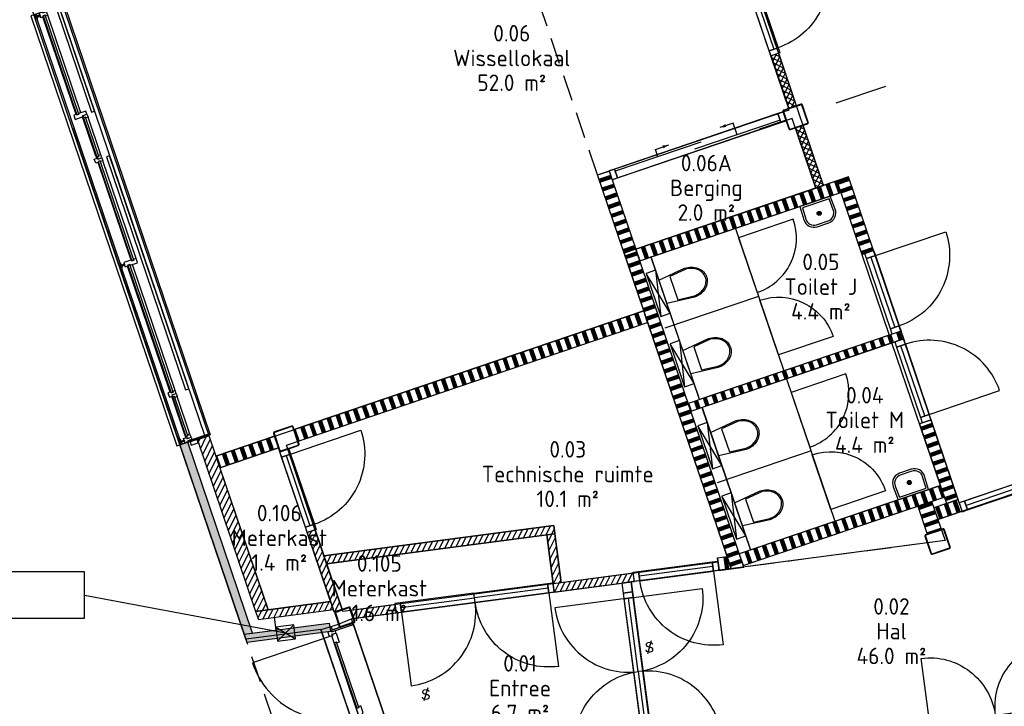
# Model space of a CAD drawing. Header units: millimetres. Extents: x -44892 to 336761, y 18766 to 182901.
# Tile 4 of 35: x 35732 to 47668, y 54510 to 62834. Entities that reach past the tile are written whole.
import ezdxf
from ezdxf.enums import TextEntityAlignment as Align

# ---------------------------------------------------------------- set-up
doc = ezdxf.new("R2010")
doc.units = ezdxf.units.MM
doc.header["$LTSCALE"] = 100
doc.linetypes.add('DASHDOT2', pattern=[12.7, 6.35, -3.175, 0, -3.175])
doc.linetypes.add('HIDDEN2', pattern=[4.7625, 3.175, -1.5875])
for name, color, linetype in [('AC21----_Buitenmuren', 8, 'Continuous'), ('AC22----_Binnenmuren', 8, 'Continuous'), ('AL21----', 3, 'Continuous'), ('AL22----', 2, 'Continuous'), ('AL27----_Daken', 2, 'Continuous'), ('AL28----', 5, 'Continuous'), ('AL31----_Buitenkozijnen', 6, 'Continuous'), ('AL32----_Binnenkozijnen', 7, 'Continuous'), ('AL35----_Plafonds', 8, 'Continuous'), ('AL65----_Veiligheid', 10, 'Continuous'), ('AL74----', 8, 'Continuous'), ('BiKoz-Draai-Az', 8, 'Continuous'), ('BiKoz-Hout-Az', 8, 'Continuous'), ('BiKoz-Hout-Drs', 2, 'Continuous'), ('BL$8-GO--polylijnen', 10, 'Continuous'), ('DIM25', 1, 'Continuous'), ('MTXT35-1', 3, 'Continuous'), ('X-BT$1----_Ruimtegegevens', 7, 'Continuous')]:
    doc.layers.add(name, color=color, linetype=linetype)
doc.layers.add('BL$8-BVO-polylijn', color=160, linetype='Continuous', plot=False)
doc.layers.add('BVO', color=5, linetype='Continuous', plot=False)
for name, color, linetype, lineweight in [('X-BT$23A__RuimteElement', 7, 'Continuous', 0), ('X-BT$23F__RuimteElement', 7, 'Continuous', 0), ('X-BT$23m2_RuimteElement', 7, 'Continuous', 0), ('X-BT$23NR__Ruimtenummer', 1, 'Continuous', 0), ('X-BT$23P__Algemeen', 1, 'Continuous', 0)]:
    doc.layers.add(name, color=color, linetype=linetype, lineweight=lineweight)
doc.styles.add('BOS', font='arial.ttf')
doc.styles.add('Isocpeur', font='isocpeur.ttf')
pattern_1 = [(63.75, (49445.76, 26487.45), (-51.25628, 25.2768), [])]
pattern_2 = [(108.75, (49445.89, 26487.5), (-106.52964, -36.16194), []), (108.75, (49451.81, 26489.51), (-106.52964, -36.16194), []), (108.75, (49457.73, 26491.52), (-106.52964, -36.16194), []), (108.75, (49463.65, 26493.52), (-106.52964, -36.16194), []), (108.75, (49469.56, 26495.53), (-106.52964, -36.16194), []), (108.75, (49475.48, 26497.54), (-106.52964, -36.16194), []), (108.75, (49481.4, 26499.55), (-106.52964, -36.16194), [])]

# ---------------------------------------------------------------- blocks, each defined once
blk = doc.blocks.new('cabinedeur')
blk.add_lwpolyline([(700, 700), (0, 700), (0, 0, 0.416446)], format="xyb", close=True)
blk = doc.blocks.new('toilethangend met reservoir')
for p, q in [((120, -175), (120, 725)), ((120, 0), (0, 550)), ((120, 550), (0, 0))]:
    blk.add_line(p, q)
blk.add_lwpolyline([(120, 550), (0, 550), (0, 0), (120, 0)], close=True)
blk.add_lwpolyline([(120, 424), (460, 460, -0.08399), (546, 445, -0.091257), (616, 406, -0.103849), (664, 344, -0.114925), (680, 275, -0.114925), (664, 206, -0.103849), (616, 144, -0.091257), (546, 105, -0.08399), (460, 90), (120, 126)], format="xyb")
blk.add_lwpolyline([(462, 105, 0.081247), (541, 119, 0.091257), (606, 156, 0.103849), (650, 212, 0.114925), (665, 275, 0.114925), (650, 338, 0.103849), (606, 394, 0.091257), (541, 431, 0.081247), (462, 445), (260, 424), (260, 126)], format="xyb", close=True)
blk = doc.blocks.new('binkozdeur1034')
blk.add_line((67, 57), (967, 57))
for points in [[(0, 0), (67, 0), (67, 114), (0, 114)], [(67, 0), (967, 0), (967, 114), (67, 114)], [(967, 0), (1034, 0), (1034, 114), (967, 114)]]:
    blk.add_lwpolyline(points, close=True)
blk.add_lwpolyline([(967, 0), (67, 0), (67, -900, 0.414214)], format="xyb", close=True)
blk = doc.blocks.new('kozbuitlokaalbg')
for p, q in [((1309, 157), (59, 157)), ((1868, 222), (1388, 222)), ((1868, 160), (1388, 160)), ((3197, 222), (1947, 222)), ((3197, 160), (1947, 160)), ((4865, 157), (3251, 157)), ((5424, 157), (4943, 157)), ((1309, 95), (59, 95)), ((59, 19), (3197, 19)), ((4865, 95), (3251, 95)), ((3251, 19), (5449, 19)), ((5424, 95), (4944, 95))]:
    blk.add_line(p, q)
at = {"ltscale": 0.01}
for p, q in [((32, 21), (32, 76)), ((3224, 21), (3224, 76)), ((5476, 21), (5476, 76))]:
    blk.add_line(p, q, dxfattribs=at)
for points in [[(-3, 110), (15, 110), (15, 388), (-3, 388)], [(5511, 110), (5493, 110), (5493, 388), (5511, 388)], [(35, 280), (1343, 280), (1343, 320), (35, 320)], [(1914, 280), (4899, 280), (4899, 320), (1914, 320)], [(-49, 128), (-4, 128), (-4, 218), (-49, 218)], [(15, 157), (15, 157), (15, 108), (5, 108), (5, 65), (59, 65), (59, 102), (49, 102), (49, 127), (59, 127), (59, 157)], [(49, 102), (1319, 102), (1319, 127), (49, 127)], [(1348, 222), (1309, 222), (1309, 127), (1319, 127), (1319, 102), (1309, 102), (1309, 65), (1363, 65), (1363, 170), (1348, 170)], [(1349, 222), (1388, 222), (1388, 192), (1378, 192), (1378, 167), (1388, 167), (1388, 160), (1366, 160), (1366, 175), (1349, 175)], [(1378, 167), (1878, 167), (1878, 192), (1378, 192)], [(1907, 222), (1869, 222), (1869, 192), (1878, 192), (1878, 167), (1868, 167), (1868, 160), (1890, 160), (1890, 175), (1907, 175)], [(1908, 222), (1947, 222), (1947, 192), (1937, 192), (1937, 167), (1947, 167), (1947, 130), (1893, 130), (1893, 170), (1908, 170)], [(1937, 167), (3207, 167), (3207, 192), (1937, 192)], [(3251, 222), (3236, 222), (3197, 222), (3197, 192), (3207, 192), (3207, 167), (3197, 167), (3197, 65), (3251, 65), (3251, 102), (3241, 102), (3241, 127), (3251, 127)], [(3241, 102), (4875, 102), (4875, 127), (3241, 127)], [(4904, 157), (4865, 157), (4865, 127), (4875, 127), (4875, 102), (4865, 102), (4865, 65), (4919, 65), (4919, 105), (4904, 105)], [(4905, 157), (4943, 157), (4943, 127), (4934, 127), (4934, 102), (4944, 102), (4944, 95), (4922, 95), (4922, 110), (4905, 110)], [(4934, 102), (5434, 102), (5434, 127), (4934, 127)], [(5463, 157), (5424, 157), (5424, 127), (5434, 127), (5434, 102), (5424, 102), (5424, 95), (5446, 95), (5446, 110), (5463, 110)], [(5464, 157), (5493, 157), (5493, 127), (5493, 127), (5493, 108), (5503, 108), (5503, 65), (5449, 65), (5449, 105), (5464, 105)], [(5512, 128), (5557, 128), (5557, 218), (5512, 218)], [(5, 9), (59, 9), (59, 29), (5, 29)], [(24, 29), (40, 29), (40, 65), (24, 65)], [(3197, 9), (3251, 9), (3251, 29), (3197, 29)], [(3216, 29), (3231, 29), (3231, 65), (3216, 65)], [(5449, 9), (5503, 9), (5503, 29), (5449, 29)], [(5483, 29), (5468, 29), (5468, 65), (5483, 65)]]:
    blk.add_lwpolyline(points, close=True)
for points in [[(-3, 388), (-3, 388), (5511, 388), (5511, 388)], [(3251, 127), (3241, 127), (3241, 102), (3251, 102)], [(3251, 102), (3241, 102), (3241, 127), (3251, 127)], [(0, 100), (0, -38), (5508, -38), (5508, 100)]]:
    blk.add_lwpolyline(points)
blk = doc.blocks.new('slot van binnenuit zonder sleutel')
blk.add_line((47, 157), (-47, -157))
at = {"style": 'BOS'}
blk.add_text('S', height=250, dxfattribs=at).set_placement((0, 0), align=Align.MIDDLE)
blk = doc.blocks.new('fontein')
for points in [[(-75, 300, 0.431046), (-200, 168), (-195, 0), (195, 0), (200, 168, 0.431046), (75, 300)], [(-75, 275, 0.43387), (-175, 168), (-170, 25), (170, 25), (175, 168, 0.43387), (75, 275)]]:
    blk.add_lwpolyline(points, format="xyb", close=True)
for points in [[(20, 155), (-20, 155)], [(0, 175), (0, 135)]]:
    blk.add_lwpolyline(points)
for radius in [25, 20]:
    blk.add_circle((0, 155), radius)
blk = doc.blocks.new('binkozschuif')
for p, q in [((67, 85), (1163, 85)), ((615, 85), (615, -65)), ((1063, 28), (2158, 28)), ((1610, 28), (1610, -65)), ((615, -65), (785, -65)), ((1610, -65), (1440, -65))]:
    blk.add_line(p, q)
for points in [[(0, 0), (67, 0), (67, 114), (0, 114)], [(67, 0), (2158, 0), (2158, 114), (67, 114)], [(2158, 0), (2225, 0), (2225, 114), (2158, 114)]]:
    blk.add_lwpolyline(points, close=True)
for points in [[(785, -65, 0, 37.5, 0), (710, -65, 37.5, 37.5, 0)], [(1440, -65, 0, 37.5, 0), (1515, -65, 37.5, 37.5, 0)]]:
    blk.add_lwpolyline(points, format="xyseb")
blk = doc.blocks.new('meterkastkozijn')
at = {"layer": 'BiKoz-Draai-Az'}
for points in [[(867, 114), (67, 114), (67, 914, -0.414214)], [(867, 114), (1667, 114), (1667, 914, 0.414214)]]:
    blk.add_lwpolyline(points, format="xyb", close=True, dxfattribs=at)
at = {"layer": 'BiKoz-Hout-Az'}
blk.add_line((67, 57), (1667, 57), dxfattribs=at)
blk.add_lwpolyline([(67, 114), (1667, 114), (1667, 0), (67, 0)], close=True, dxfattribs=at)
at = {"layer": 'BiKoz-Hout-Drs'}
for points in [[(0, 114), (67, 114), (67, 0), (0, 0)], [(1667, 114), (1734, 114), (1734, 0), (1667, 0)]]:
    blk.add_lwpolyline(points, close=True, dxfattribs=at)
blk = doc.blocks.new('entreepui')
for p, q in [((170, -2147), (170, -19)), ((-123, -1081), (-123, -1081)), ((-123, -1085), (-123, -1085))]:
    blk.add_line(p, q)
for points in [[(-90, 0), (-90, 45), (0, 45), (0, 0)], [(-61, -48), (-61, -19), (-91, -19), (-91, -19), (-110, -19), (-110, -9), (-153, -9), (-153, -63), (-113, -63), (-113, -48)], [(-61, -49), (-61, -166), (-91, -166), (-91, -156), (-116, -156), (-116, -166), (-123, -166), (-123, -66), (-108, -66), (-108, -49)], [(-108, -1), (-108, -19), (170, -19), (170, -1)], [(-116, -156), (-116, -991), (-91, -991), (-91, -156)], [(-61, -1072), (-61, -981), (-91, -981), (-91, -991), (-116, -991), (-116, -981), (-123, -981), (-123, -1081), (-68, -1081), (-68, -1072)], [(-61, -1094), (-61, -1185), (-91, -1185), (-91, -1175), (-116, -1175), (-116, -1185), (-123, -1185), (-123, -1085), (-68, -1085), (-68, -1094)], [(-116, -2010), (-116, -1175), (-91, -1175), (-91, -2010)], [(-61, -2117), (-61, -2000), (-91, -2000), (-91, -2010), (-116, -2010), (-116, -2000), (-123, -2000), (-123, -2100), (-108, -2100), (-108, -2117)], [(-61, -2118), (-61, -2147), (-91, -2147), (-91, -2147), (-110, -2147), (-110, -2157), (-153, -2157), (-153, -2103), (-113, -2103), (-113, -2118)], [(-108, -2165), (-108, -2147), (170, -2147), (170, -2165)], [(-90, -2166), (-90, -2211), (0, -2211), (0, -2166)]]:
    blk.add_lwpolyline(points, close=True)
for points in [[(-123, -1081), (-123, -66), (-1138, -66, 0.414214)], [(-123, -1085), (-123, -2100), (-1138, -2100, -0.414214)]]:
    blk.add_lwpolyline(points, format="xyb", close=True)
blk = doc.blocks.new('*U114')
for points in [[(110, 125), (-110, 125, 0.4142136), (-125, 110), (-125, -110, 0.4142136), (-110, -125), (110, -125, 0.4142136), (125, -110), (125, 110, 0.4142136)], [(110, 118.7), (-110, 118.7, 0.4142136), (-118.7, 110), (-118.7, -110, 0.4142136), (-110, -118.7), (110, -118.7, 0.4142136), (118.7, -110), (118.7, 110, 0.4142136)]]:
    blk.add_lwpolyline(points, format="xyb", close=True)
blk = doc.blocks.new('*U115')
for points in [[(85, 100), (-85, 100, 0.414214), (-100, 85), (-100, -85, 0.414214), (-85, -100), (85, -100, 0.414214), (100, -85), (100, 85, 0.414214)], [(85, 90), (-85, 90, 0.414214), (-90, 85), (-90, -85, 0.414214), (-85, -90), (85, -90, 0.414214), (90, -85), (90, 85, 0.414214)]]:
    blk.add_lwpolyline(points, format="xyb", close=True)
blk = doc.blocks.new('Ruimtefunctie')
at = {"layer": 'X-BT$23A__RuimteElement', "style": 'Isocpeur', "width": 0.94}
blk.add_attdef('RUIMTEFUNCTIE-A', text='', height=200, dxfattribs=at).set_placement((0, -600), align=Align.MIDDLE_CENTER)
at = {"layer": 'X-BT$23F__RuimteElement', "style": 'Isocpeur', "width": 0.94}
blk.add_attdef('RUIMTEFUNCTIE', text='', height=200, dxfattribs=at).set_placement((0, 300), align=Align.MIDDLE_CENTER)
at = {"layer": 'X-BT$23m2_RuimteElement', "style": 'Isocpeur', "width": 0.94}
blk.add_attdef('RUIMTEFUNCTIE-B', text='', height=200, dxfattribs=at).set_placement((0, 0), align=Align.MIDDLE_CENTER)
at = {"layer": 'X-BT$23NR__Ruimtenummer', "style": 'Isocpeur', "width": 0.94}
blk.add_attdef('RUIMTENUMMER', text='', height=200, dxfattribs=at).set_placement((0, 600), align=Align.MIDDLE_CENTER)
at = {"layer": 'X-BT$23P__Algemeen', "style": 'Isocpeur', "width": 0.94}
blk.add_attdef('PEILMAAT', text='', height=200, dxfattribs=at).set_placement((0, -300), align=Align.MIDDLE_CENTER)

msp = doc.modelspace()

# ---------------------------------------------------------------- hatches: boundary and pattern name
at = {"layer": 'AC21----_Buitenmuren'}
h = msp.add_hatch(dxfattribs=at)
h.set_pattern_fill('ANSI31', color=256, scale=18, style=0)
h.set_pattern_definition([(63.75, (58842.525, 26917.646), (-51.25628, 25.2768), [])])
h.paths.add_polyline_path([(38744.2135, 55680.37), (38592.5833, 55660.4075), (37886.4954, 57740.4754), (38028.5349, 57788.6913)])
msp.add_hatch(color=256, dxfattribs=at).paths.add_polyline_path([(38555.9854, 55395.769), (38454.8986, 55382.4607), (37674.9474, 57679.2543), (37769.6404, 57711.3982)])
h = msp.add_hatch(dxfattribs=at)
h.set_pattern_fill('ANSI31', color=256, scale=18, angle=18.75, style=0)
h.set_pattern_definition(pattern_1)
h.paths.add_polyline_path([(38592.7244, 55660.4261), (38625.498, 55563.8779), (39534.9974, 55683.6158), (39502.2237, 55780.164)])
h = msp.add_hatch(color=256, dxfattribs=at)
h.paths.add_polyline_path([(38677.1485, 55411.7205), (38454.8986, 55382.4607), (38487.6723, 55285.9125), (38709.9222, 55315.1723)])
h.paths.add_polyline_path([(38677.1485, 55411.7205), (38709.9222, 55315.1723), (39397.1716, 55405.6504), (39364.398, 55502.1986)])
h.paths.add_polyline_path([(39485.2059, 55518.1032), (39465.4848, 55515.5069), (39498.2585, 55418.9587)])
h.paths.add_polyline_path([(39465.4848, 55515.5069), (39364.398, 55502.1986), (39397.1716, 55405.6504), (39498.2585, 55418.9587)])
at = {"layer": 'AC22----_Binnenmuren'}
h = msp.add_hatch(dxfattribs=at)
h.set_pattern_fill('_USER', color=256, scale=50, angle=45, style=0, double=1, pattern_type=0)
h.set_pattern_definition([(243.7455, (43265.98, 66780.133), (44.8419, -22.11794), []), (333.7455, (43265.98, 66780.133), (22.11794, 44.8419), [])])
h.paths.add_polyline_path([(45055.1969, 61759.0732), (45149.8899, 61791.2171), (44934.0897, 62426.5602), (44839.5179, 62394.4574)])
h = msp.add_hatch(dxfattribs=at)
h.set_pattern_fill('_USER', color=256, scale=50, angle=63.75, style=0, double=1, pattern_type=0)
h.set_pattern_definition([(63.75, (49445.76, 26487.453), (-44.84364, 22.114435), []), (153.75, (49445.76, 26487.453), (-22.114435, -44.84364), [])])
h.paths.add_polyline_path([(45230.2541, 61554.4861), (45135.5611, 61522.3421), (45383.0171, 60793.3604), (45477.7101, 60825.5044)])
h = msp.add_hatch(dxfattribs=at)
h.set_pattern_fill('SWAND', color=256, angle=270, style=0)
h.set_pattern_definition([(18.75, (31661.26, 98478.66), (-36.16194, 106.52964), []), (18.75, (31663.27, 98472.74), (-36.16194, 106.52964), []), (18.75, (31665.28, 98466.82), (-36.16194, 106.52964), []), (18.75, (31667.29, 98460.91), (-36.16194, 106.52964), []), (18.75, (31669.3, 98454.99), (-36.16194, 106.52964), []), (18.75, (31671.31, 98449.07), (-36.16194, 106.52964), []), (18.75, (31673.32, 98443.15), (-36.16194, 106.52964), [])])
h.paths.add_polyline_path([(43058.3041, 60004.2267), (43200.3436, 60052.4426), (42878.9041, 60999.3727), (42736.8646, 60951.1568)])
h = msp.add_hatch(dxfattribs=at)
h.set_pattern_fill('SWAND', color=256, angle=18.75, style=0)
h.set_pattern_definition(pattern_2)
h.paths.add_polyline_path([(45638.6882, 60880.1491), (45686.9041, 60738.1096), (43272.2323, 59918.4389), (43224.0164, 60060.4784)])
h = msp.add_hatch(dxfattribs=at)
h.set_pattern_fill('SWAND', color=256, angle=108.75, style=0)
h.set_pattern_definition([(198.75, (49445.89, 26487.5), (36.16194, -106.52964), []), (198.75, (49443.88, 26493.42), (36.16194, -106.52964), []), (198.75, (49441.87, 26499.33), (36.16194, -106.52964), []), (198.75, (49439.86, 26505.25), (36.16194, -106.52964), []), (198.75, (49437.86, 26511.17), (36.16194, -106.52964), []), (198.75, (49435.85, 26517.09), (36.16194, -106.52964), []), (198.75, (49433.84, 26523.01), (36.16194, -106.52964), [])])
h.paths.add_polyline_path([(46083.2269, 60037.2311), (45780.4062, 60929.3122), (45638.3667, 60881.0962), (45941.1874, 59989.0151)])
h.paths.add_polyline_path([(47108.1644, 57017.8627), (46780.1077, 57984.2865), (46638.0682, 57936.0706), (46966.1249, 56969.6467)])
h = msp.add_hatch(dxfattribs=at)
h.set_pattern_fill('SWAND', color=256, angle=90, style=0)
h.set_pattern_definition([(198.75, (49573.85, 26499.42), (36.16194, -106.52964), []), (198.75, (49571.84, 26505.34), (36.16194, -106.52964), []), (198.75, (49569.83, 26511.26), (36.16194, -106.52964), []), (198.75, (49567.82, 26517.18), (36.16194, -106.52964), []), (198.75, (49565.81, 26523.1), (36.16194, -106.52964), []), (198.75, (49563.8, 26529.02), (36.16194, -106.52964), []), (198.75, (49561.8, 26534.93), (36.16194, -106.52964), [])])
h.paths.add_polyline_path([(43200.3431, 60052.4425), (43058.3036, 60004.2265), (44358.9645, 56172.6032), (44510.5947, 56192.5657)])
h = msp.add_hatch(dxfattribs=at)
h.set_pattern_fill('SWAND', color=256, angle=18.75, style=0)
h.set_pattern_definition([(108.75, (49445.76, 26487.45), (-106.52964, -36.16194), []), (108.75, (49451.68, 26489.46), (-106.52964, -36.16194), []), (108.75, (49457.6, 26491.47), (-106.52964, -36.16194), []), (108.75, (49463.51, 26493.48), (-106.52964, -36.16194), []), (108.75, (49469.43, 26495.49), (-106.52964, -36.16194), []), (108.75, (49475.35, 26497.5), (-106.52964, -36.16194), []), (108.75, (49481.27, 26499.51), (-106.52964, -36.16194), [])])
h.paths.add_polyline_path([(39058.7089, 57864.9021), (39106.9248, 57722.8626), (43344.305, 59161.2594), (43296.0891, 59303.2989)])
h = msp.add_hatch(dxfattribs=at)
h.set_pattern_fill('SWAND', color=256, angle=18.75, style=0)
h.set_pattern_definition([(108.75, (43835.21, 58087.49), (-106.5296, -36.162), []), (108.75, (43841.13, 58089.5), (-106.5296, -36.162), []), (108.75, (43847.05, 58091.51), (-106.5296, -36.162), []), (108.75, (43852.97, 58093.52), (-106.5296, -36.162), []), (108.75, (43858.88, 58095.53), (-106.5296, -36.162), []), (108.75, (43864.8, 58097.53), (-106.5296, -36.162), []), (108.75, (43870.72, 58099.54), (-106.5296, -36.162), [])])
h.paths.add_polyline_path([(43867.3547, 58087.4898), (46447.7393, 58963.4123), (46415.5953, 59058.1053), (43835.2107, 58182.1828)])
h = msp.add_hatch(dxfattribs=at)
h.set_pattern_fill('SWAND', color=256, style=0)
h.set_pattern_definition([(108.75, (32637.76, 2184.97), (-106.52964, -36.16194), []), (108.75, (32643.68, 2186.98), (-106.52964, -36.16194), []), (108.75, (32649.6, 2188.99), (-106.52964, -36.16194), []), (108.75, (32655.52, 2191), (-106.52964, -36.16194), []), (108.75, (32661.44, 2193), (-106.52964, -36.16194), []), (108.75, (32667.35, 2195.01), (-106.52964, -36.16194), []), (108.75, (32673.27, 2197.02), (-106.52964, -36.16194), [])])
h.paths.add_polyline_path([(38111.7788, 57543.4627), (38159.9947, 57401.4232), (38870.1923, 57642.5028), (38821.9764, 57784.5423)])
h = msp.add_hatch(dxfattribs=at)
h.set_pattern_fill('SWAND', color=256, style=0)
h.set_pattern_definition([(108.75, (32637.76, 2184.97), (-106.52964, -36.16194), []), (108.75, (32643.68, 2186.98), (-106.52964, -36.16194), []), (108.75, (32649.6, 2188.99), (-106.52964, -36.16194), []), (108.75, (32655.52, 2191), (-106.52964, -36.16194), []), (108.75, (32661.44, 2193), (-106.52964, -36.16194), []), (108.75, (32667.35, 2195.01), (-106.52964, -36.16194), []), (108.75, (32673.27, 2197.02), (-106.52964, -36.16194), [])])
h.paths.add_polyline_path([(38111.7788, 57543.4627), (38159.9947, 57401.4232), (38870.1923, 57642.5028), (38821.9764, 57784.5423)])
h = msp.add_hatch(dxfattribs=at)
h.set_pattern_fill('SWAND', color=256, angle=18.75, style=0)
h.set_pattern_definition([(108.75, (50699.55, 22794.32), (-106.52964, -36.16194), []), (108.75, (50705.47, 22796.33), (-106.52964, -36.16194), []), (108.75, (50711.39, 22798.34), (-106.52964, -36.16194), []), (108.75, (50717.31, 22800.35), (-106.52964, -36.16194), []), (108.75, (50723.23, 22802.36), (-106.52964, -36.16194), []), (108.75, (50729.15, 22804.37), (-106.52964, -36.16194), []), (108.75, (50735.06, 22806.38), (-106.52964, -36.16194), [])])
h.paths.add_polyline_path([(46892.3515, 57186.9762), (46940.5674, 57044.9367), (44525.8955, 56225.2661), (44477.6796, 56367.3056)])
h = msp.add_hatch(dxfattribs=at)
h.set_pattern_fill('SWAND', color=256, angle=90, style=0)
h.set_pattern_definition([(198.75, (49445.89, 26487.5), (36.16194, -106.52964), []), (198.75, (49443.88, 26493.42), (36.16194, -106.52964), []), (198.75, (49441.87, 26499.33), (36.16194, -106.52964), []), (198.75, (49439.86, 26505.25), (36.16194, -106.52964), []), (198.75, (49437.86, 26511.17), (36.16194, -106.52964), []), (198.75, (49435.85, 26517.09), (36.16194, -106.52964), []), (198.75, (49433.84, 26523.01), (36.16194, -106.52964), [])])
h.paths.add_polyline_path([(46733.8443, 56596.1813), (46904.2917, 56654.0404), (46789.0586, 56993.5064), (46618.6111, 56935.6473)])
h = msp.add_hatch(dxfattribs=at)
h.set_pattern_fill('SWAND', color=256, angle=18.75, style=0)
h.set_pattern_definition(pattern_2)
h.paths.add_polyline_path([(47108.1644, 57017.8627), (46814.7768, 56917.7428), (46862.9927, 56775.7033), (47156.5411, 56875.3496)])
h = msp.add_hatch(dxfattribs=at)
h.set_pattern_fill('ANSI31', color=256, scale=18, angle=18.69477897, style=0)
h.set_pattern_definition([(63.69478, (49416.203, 26480.43), (-51.23189, 25.32619), [])])
h.paths.add_polyline_path([(39452.5516, 56237.5938), (39418.9922, 56336.7707), (42205.9134, 56700.9436), (42218.8704, 56601.7866)])
h = msp.add_hatch(dxfattribs=at)
h.set_pattern_fill('ANSI31', color=256, scale=18, angle=18.75, style=0)
h.set_pattern_definition(pattern_1)
h.paths.add_polyline_path([(39545.5414, 55652.5542), (39640.2344, 55684.6982), (39311.5863, 56652.8642), (39216.8933, 56620.7203)])
h = msp.add_hatch(dxfattribs=at)
h.set_pattern_fill('ANSI31', color=256, scale=18, angle=18.75, style=0)
h.set_pattern_definition(pattern_1)
h.paths.add_polyline_path([(42297.7152, 56006.9893), (42198.5707, 55993.9367), (42120.255, 56588.8036), (42219.3995, 56601.8563)])
h = msp.add_hatch(dxfattribs=at)
h.set_pattern_fill('SWAND', color=256, angle=348.75, style=0)
h.set_pattern_definition([(97.5, (49445.27, 26491.14), (-111.53755, -14.6842), []), (97.5, (49451.47, 26491.95), (-111.53755, -14.6842), []), (97.5, (49457.67, 26492.77), (-111.53755, -14.6842), []), (97.5, (49463.86, 26493.59), (-111.53755, -14.6842), []), (97.5, (49470.06, 26494.4), (-111.53755, -14.6842), []), (97.5, (49476.26, 26495.22), (-111.53755, -14.6842), []), (97.5, (49482.45, 26496.03), (-111.53755, -14.6842), [])])
h.paths.add_polyline_path([(44208.3933, 56157.672), (44188.8143, 56306.3887), (44334.0781, 56325.5131), (44383.2386, 56180.6908)])
h = msp.add_hatch(dxfattribs=at)
h.set_pattern_fill('ANSI31', color=256, scale=18, angle=18.75, style=0)
h.set_pattern_definition(pattern_1)
h.paths.add_polyline_path([(43170.1867, 56121.8524), (43183.2393, 56022.7079), (42211.6233, 55894.7922), (42198.5707, 55993.9367)])
h = msp.add_hatch(dxfattribs=at)
h.set_pattern_fill('ANSI31', color=256, scale=18, angle=18.75, style=0)
h.set_pattern_definition(pattern_1)
h.paths.add_polyline_path([(39750.4217, 55671.6318), (39783.1953, 55575.0836), (40294.1689, 55642.3546), (40281.1163, 55741.4991)])

# ---------------------------------------------------------------- linework, layer by layer
msp.add_line((43032.1157, 56002.8121), (43316.6628, 53841.4623), dxfattribs=at)
at = {"layer": 'AL21----'}
for p, q in [((38454.8986, 55382.4607), (39485.2059, 55518.1032)), ((38454.8986, 55382.4607), (38487.6723, 55285.9125)), ((38487.6723, 55285.9125), (39498.2585, 55418.9587))]:
    msp.add_line(p, q, dxfattribs=at)
for points in [[(38592.5833, 55660.4075), (38744.2135, 55680.37), (38028.5349, 57788.6913), (37886.4954, 57740.4754)], [(38454.8986, 55382.4607), (38555.9854, 55395.769), (37769.6404, 57711.3982), (37674.9474, 57679.2543)]]:
    msp.add_lwpolyline(points, close=True, dxfattribs=at)
msp.add_lwpolyline([(39534.9974, 55683.6158), (39502.2237, 55780.164), (38592.5833, 55660.4075), (38625.3569, 55563.8594), (39534.9974, 55683.6158)], dxfattribs=at)
at = {"layer": 'AL22----'}
for p, q in [((44408.5496, 60304.1628), (44995.2001, 58575.9461)), ((44688.414, 59479.709), (43552.0978, 59093.9816)), ((45027.3441, 58481.2531), (45613.9841, 56753.0674)), ((45324.6756, 57605.3427), (44188.3594, 57219.6154)), ((42211.6233, 55894.7922), (42198.5707, 55993.9367)), ((40294.1689, 55642.3546), (40281.1163, 55741.4991)), ((39485.2059, 55518.1032), (39498.2585, 55418.9587))]:
    msp.add_line(p, q, dxfattribs=at)
for points in [[(45055.1969, 61759.0732), (45149.8899, 61791.2171), (44934.0897, 62426.5602), (44839.5179, 62394.4574)], [(45383.0171, 60793.3604), (45477.7101, 60825.5044), (45230.2541, 61554.4861), (45135.5611, 61522.3421)], [(43200.3436, 60052.4426), (43058.3041, 60004.2267), (42736.8646, 60951.1568), (42878.9041, 60999.3727)], [(43248.559, 59910.4029), (45686.9041, 60738.1096), (45638.6882, 60880.1491), (43200.3436, 60052.4426)], [(46083.2269, 60037.2311), (45780.7277, 60928.365), (45638.6882, 60880.1491), (45941.1874, 59989.0151)], [(44357.366, 56177.3121), (44508.9963, 56197.2746), (43200.3431, 60052.4425), (43058.3036, 60004.2265)], [(39106.9248, 57722.8626), (43344.305, 59161.2594), (43296.0891, 59303.2989), (39058.7089, 57864.9021)], [(43867.3547, 58087.4898), (46447.7393, 58963.4123), (46415.5953, 59058.1053), (43835.2107, 58182.1828)], [(47108.3251, 57017.3891), (46780.1077, 57984.2865), (46638.0682, 57936.0706), (46966.2856, 56969.1732)], [(38159.9947, 57401.4232), (38870.1923, 57642.5028), (38821.9764, 57784.5423), (38111.7788, 57543.4627)], [(44502.2223, 56217.2301), (46940.5674, 57044.9367), (46892.3268, 57187.0487), (44454.0064, 56359.2696)], [(46904.2917, 56654.0404), (46789.0586, 56993.5064), (46618.6111, 56935.6473), (46733.8443, 56596.1813)], [(46862.9927, 56775.7033), (47156.5411, 56875.3496), (47108.3251, 57017.3891), (46814.7768, 56917.7428)], [(42205.9134, 56700.9436), (42218.8704, 56601.7866), (39452.5516, 56237.5938), (39419.7779, 56334.142)], [(39218.5005, 56615.9856), (39313.1935, 56648.1296), (39640.3666, 55684.743), (39545.6736, 55652.5991)], [(42297.7152, 56006.9893), (42198.5707, 55993.9367), (42120.255, 56588.8036), (42219.3995, 56601.8563)], [(44208.3933, 56157.672), (44357.2338, 56177.2672), (44308.0733, 56322.0895), (44188.8143, 56306.3887)], [(43032.1157, 56002.8121), (43048.1704, 55880.8644), (43161.1951, 55895.7444), (43145.1404, 56017.6921)]]:
    msp.add_lwpolyline(points, close=True, dxfattribs=at)
at = {"layer": 'AL22----', "linetype": 'HIDDEN2'}
msp.add_lwpolyline([(44508.8641, 56197.2297), (44502.0901, 56217.1852), (46618.479, 56935.6024), (46768.155, 56494.671)], close=True, dxfattribs=at)
at = {"layer": 'AL22----'}
for points in [[(42211.6233, 55894.7922), (43183.2393, 56022.7079), (43170.1867, 56121.8524), (42198.5707, 55993.9367)], [(40281.1163, 55741.4991), (39750.4217, 55671.6318), (39783.1953, 55575.0836), (40294.1689, 55642.3546)]]:
    msp.add_lwpolyline(points, dxfattribs=at)
at = {"layer": 'AL27----_Daken', "linetype": 'HIDDEN2'}
msp.add_line((42170.6315, 44434.9619), (38474.9269, 55322.1565), dxfattribs=at)
at = {"layer": 'AL31----_Buitenkozijnen'}
for p, q in [((36207.3443, 62997.7612), (37976.5471, 57785.8578)), ((36372.0211, 61517.1172), (37673.5295, 57682.9971))]:
    msp.add_line(p, q, dxfattribs=at)
at = {"layer": 'AL32----_Binnenkozijnen'}
for p, q in [((48270.9763, 57306.4357), (47203.7812, 56944.1876)), ((42137.7565, 55942.5593), (41245.4561, 55825.0858)), ((40353.1558, 55707.6122), (41245.4561, 55825.0858))]:
    msp.add_line(p, q, dxfattribs=at)
for points in [[(48289.2984, 57252.4607), (48252.6543, 57360.4107), (47185.4592, 56998.1627), (47222.1033, 56890.2126)], [(47158.659, 56868.6762), (47222.1033, 56890.2126), (47185.4592, 56998.1627), (47122.0149, 56976.6262)], [(42145.1965, 55886.047), (41252.8961, 55768.5734), (41238.0161, 55881.5981), (42130.3165, 55999.0717)], [(42211.6233, 55894.7922), (42145.1965, 55886.047), (42130.3165, 55999.0717), (42196.7433, 56007.817)], [(40360.5958, 55651.0998), (41252.8961, 55768.5734), (41238.0161, 55881.5981), (40345.7158, 55764.1246)], [(43048.1704, 55880.8644), (43056.9157, 55814.4376), (43169.9404, 55829.3176), (43161.1951, 55895.7444)], [(40294.1689, 55642.3546), (40360.5958, 55651.0998), (40345.7158, 55764.1246), (40279.289, 55755.3793)], [(43056.9157, 55814.4376), (43291.8628, 54029.8368), (43404.8875, 54044.7168), (43169.9404, 55829.3176)]]:
    msp.add_lwpolyline(points, close=True, dxfattribs=at)
for points in [[(41252.8961, 55768.5734), (42145.1965, 55886.047), (42262.6701, 54993.7466, -0.4142135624)], [(43230.9016, 54929.5772), (43113.428, 55821.8776), (44005.7284, 55939.3512, -0.4142135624)], [(41252.8961, 55768.5734), (40360.5958, 55651.0998), (40478.0693, 54758.7995, 0.4142135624)], [(43230.9016, 54929.5772), (43113.428, 55821.8776), (42221.1276, 55704.404, 0.4142135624)], [(43230.9016, 54929.5772), (43348.3752, 54037.2768), (42456.0748, 53919.8033, -0.4142135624)], [(43230.9016, 54929.5772), (43348.3752, 54037.2768), (44240.6755, 54154.7504, 0.4142135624)]]:
    msp.add_lwpolyline(points, format="xyb", close=True, dxfattribs=at)
at = {"layer": 'AL35----_Plafonds', "linetype": 'HIDDEN2'}
msp.add_line((42736.8646, 60951.1568), (41017.2159, 66017.0785), dxfattribs=at)
at = {"layer": 'BL$8-BVO-polylijn'}
msp.add_lwpolyline([(82470.1635, 54931.3438), (65471.7443, 52693.4594), (68446.4362, 30098.431), (64892.1063, 29630.4946), (65017.6753, 28638.3971), (65067.2476, 28644.9234), (65109.0159, 28327.6611), (49320.7421, 26249.0954), (39384.7085, 55441.9315), (38474.9269, 55322.1565), (29614.3992, 81424.4293), (50446.8621, 88496.0976), (58741.8941, 64065.9431), (70103.1618, 67922.5738), (63571.5119, 87164.1941), (75464.9543, 91201.4737)], dxfattribs=at)
at = {"layer": 'BL$8-GO--polylijnen'}
for points in [[(42033.6767, 71033.8256), (46938.6104, 72699.0603), (47333.6595, 71535.2832), (49270.9464, 72192.9035), (50241.6935, 69333.1745), (50254.9506, 69337.6746), (51193.5538, 66572.6386), (49243.0099, 65910.5182), (51743.1828, 58545.2463), (47122.1638, 56976.6218), (45780.7277, 60928.365), (45477.7101, 60825.5044), (42327.6558, 70105.2651), (42346.7269, 70111.7389)], [(43296.0891, 59303.2989), (42736.8646, 60951.1568), (45061.5732, 61740.2891), (43341.9698, 66806.0773), (35832.8183, 64257.0639), (38111.7788, 57543.4627)], [(43200.3436, 60052.4426), (45383.0171, 60793.3604), (45097.3897, 61634.7916), (42914.7162, 60893.8738)], [(45686.9041, 60738.1096), (46273.5558, 59009.8894), (43972.5156, 58228.7915), (43385.8639, 59957.0117)], [(42205.9134, 56700.9436), (39419.8239, 56334.148), (38964.6123, 57674.554), (43344.4372, 59161.3042), (44308.2144, 56322.108), (44188.8143, 56306.3887), (44195.3406, 56256.8165), (42297.7152, 56006.9893)], [(60861.9307, 56131.3377), (60574.8339, 58312.2999), (53615.0267, 57394.6068), (53608.5004, 57444.179), (53115.0032, 58897.9749), (46862.9927, 56775.7033), (46950.2524, 56518.6446), (43145.1404, 56017.6921), (43429.6875, 53856.3423), (52919.2469, 55107.6032), (52922.1125, 55085.8706), (53021.2525, 55098.9232), (53057.7999, 54821.3184), (58007.5884, 55472.9704), (57971.041, 55750.5752)], [(44591.3099, 56405.8824), (46892.3501, 57186.9803), (46305.6998, 58915.1964), (44004.6595, 58134.0985)], [(38159.9947, 57401.4232), (38744.2135, 55680.37), (39502.2237, 55780.164), (38870.0601, 57642.4579)], [(42120.255, 56588.8036), (42198.5707, 55993.9367), (39649.3387, 55658.324), (39452.5516, 56237.5938)], [(43032.1157, 56002.8121), (43316.6628, 53841.4623), (40477.3032, 53467.6535), (40467.8673, 53464.7748), (39753.6452, 55568.8053), (39762.8369, 55572.4034)]]:
    msp.add_lwpolyline(points, close=True, dxfattribs=at)
at = {"layer": 'BVO'}
msp.add_lwpolyline([(39384.8496, 55441.9501), (39595.1753, 55506.7718), (39762.8369, 55572.4034), (43145.1404, 56017.6921), (43429.6875, 53856.3423), (40477.3032, 53467.6535), (40094.6607, 53350.9151)], close=True, dxfattribs=at)
at = {"layer": 'DIM25', "linetype": 'DASHDOT2'}
msp.add_line((46225.5829, 62024.3602), (44699.5901, 61506.3554), dxfattribs=at)
at = {"layer": 'DIM25'}
for p, q in [((39545.6736, 55652.5991), (39131.734, 56871.5916)), ((38840.9921, 55433.2909), (38820.4214, 55589.5401))]:
    msp.add_line(p, q, dxfattribs=at)
at = {"layer": 'MTXT35-1'}
for p, q in [((36517.7807, 55857.9448), (38956.3909, 55399.4925)), ((38836.2372, 55469.4074), (39076.5445, 55329.5776)), ((38858.4267, 55300.8618), (39054.3551, 55498.1232))]:
    msp.add_line(p, q, dxfattribs=at)
for points in [[(35234.5854, 55576.4862), (36517.7807, 55576.4862), (36517.7807, 56139.4035), (35234.5854, 56139.4035)], [(38858.4267, 55300.8618), (39076.5445, 55329.5776), (39054.3551, 55498.1232), (38836.2372, 55469.4074)]]:
    msp.add_lwpolyline(points, close=True, dxfattribs=at)

# ---------------------------------------------------------------- block references
at = {"layer": 'AL28----'}
for name, p, rotation in [('*U114', (45137.993, 61655.1732), 18.75000000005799), ('*U114', (38964.4506, 57753.7024), 18.7500000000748), ('*U114', (46859.2479, 56506.7446), 18.75000000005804), ('*U115', (39672.5105, 55590.05), 18.75000000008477)]:
    msp.add_blockref(name, p, dxfattribs=dict(at, rotation=rotation))
at = {"layer": 'AL31----_Buitenkozijnen', "rotation": 288.7499999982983}
msp.add_blockref('kozbuitlokaalbg', (35904.4588, 62894.9454), dxfattribs=at)
at = {"layer": 'AL31----_Buitenkozijnen', "xscale": -1, "rotation": 198.7499999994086}
msp.add_blockref('entreepui', (40305.8779, 53413.1093), dxfattribs=at)
at = {"layer": 'AL32----_Binnenkozijnen', "xscale": -1}
for name, p, rotation in [('binkozdeur1034', (44615.0995, 63410.2272), 108.7499999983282), ('binkozdeur1034', (46083.2269, 60037.2311), 108.7499999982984), ('cabinedeur', (44704.3538, 59432.3176), 198.7499999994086), ('binkozdeur1034', (38994.2143, 57631.8003), 108.7499999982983), ('cabinedeur', (45340.5008, 57558.7233), 198.7499999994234), ('binkozdeur1034', (44208.3933, 56157.672), 7.499999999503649)]:
    msp.add_blockref(name, p, dxfattribs=dict(at, rotation=rotation))
at = {"layer": 'AL32----_Binnenkozijnen'}
for name, p, rotation in [('binkozschuif', (44984.9912, 61717.0264), 198.7499999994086), ('cabinedeur', (44672.342, 59527.0555), 18.74999999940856), ('binkozdeur1034', (46780.1077, 57984.2865), 108.7499999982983), ('cabinedeur', (45308.8504, 57651.9622), 18.74999999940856), ('meterkastkozijn', (46713.0874, 54175.5631), 7.499999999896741)]:
    msp.add_blockref(name, p, dxfattribs=dict(at, rotation=rotation))
at = {"layer": 'AL65----_Veiligheid', "xscale": 0.5, "yscale": 0.5, "zscale": 0.5}
for p in [(43364.7139, 55225.7169), (40654.5802, 54653.0497)]:
    msp.add_blockref('slot van binnenuit zonder sleutel', p, dxfattribs=at)
at = {"layer": 'AL74----'}
for name, p, rotation in [('fontein', (45374.0094, 60631.8961), 198.7517212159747), ('toilethangend met reservoir', (43503.6862, 59236.5977), 18.74999999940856), ('toilethangend met reservoir', (43792.9817, 58384.3606), 18.74999999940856), ('toilethangend met reservoir', (44130.5178, 57390.0113), 18.74999999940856), ('toilethangend met reservoir', (44419.8133, 56537.7742), 18.74999999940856), ('fontein', (46565.6393, 57076.1423), 18.75172121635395)]:
    msp.add_blockref(name, p, dxfattribs=dict(at, rotation=rotation))
at = {"layer": 'X-BT$1----_Ruimtegegevens'}
ref = msp.add_blockref('Ruimtefunctie', (41697.4354, 62369.6106), dxfattribs=at)
ref.add_attrib('RUIMTENUMMER', '0.06', dxfattribs={"layer": 'X-BT$23NR__Ruimtenummer', "height": 200, "style": 'Isocpeur', "width": 0.94}).set_placement((41697.4354, 62669.6106), align=Align.MIDDLE_CENTER)
ref.add_attrib('RUIMTEFUNCTIE', 'Wissellokaal', dxfattribs={"layer": 'X-BT$23F__RuimteElement', "height": 200, "style": 'Isocpeur', "width": 0.94}).set_placement((41697.4354, 62369.6106), align=Align.MIDDLE_CENTER)
ref.add_attrib('RUIMTEFUNCTIE-B', '52.0 m²', dxfattribs={"layer": 'X-BT$23m2_RuimteElement', "height": 200, "style": 'Isocpeur', "width": 0.94}).set_placement((41697.4354, 62069.6106), align=Align.MIDDLE_CENTER)
ref = msp.add_blockref('Ruimtefunctie', (44055.6259, 60795.7763), dxfattribs=at)
ref.add_attrib('RUIMTENUMMER', '0.06A', dxfattribs={"layer": 'X-BT$23NR__Ruimtenummer', "height": 200, "style": 'Isocpeur', "width": 0.94}).set_placement((44055.6259, 61095.7763), align=Align.MIDDLE_CENTER)
ref.add_attrib('RUIMTEFUNCTIE', 'Berging', dxfattribs={"layer": 'X-BT$23F__RuimteElement', "height": 200, "style": 'Isocpeur', "width": 0.94}).set_placement((44055.6259, 60795.7763), align=Align.MIDDLE_CENTER)
ref.add_attrib('RUIMTEFUNCTIE-B', '2.0 m²', dxfattribs={"layer": 'X-BT$23m2_RuimteElement', "height": 200, "style": 'Isocpeur', "width": 0.94}).set_placement((44055.6259, 60495.7763), align=Align.MIDDLE_CENTER)
ref = msp.add_blockref('Ruimtefunctie', (45444.2938, 59597.4795), dxfattribs=at)
ref.add_attrib('RUIMTENUMMER', '0.05', dxfattribs={"layer": 'X-BT$23NR__Ruimtenummer', "height": 200, "style": 'Isocpeur', "width": 0.94}).set_placement((45444.2938, 59897.4795), align=Align.MIDDLE_CENTER)
ref.add_attrib('RUIMTEFUNCTIE', 'Toilet J', dxfattribs={"layer": 'X-BT$23F__RuimteElement', "height": 200, "style": 'Isocpeur', "width": 0.94}).set_placement((45444.2938, 59597.4795), align=Align.MIDDLE_CENTER)
ref.add_attrib('RUIMTEFUNCTIE-B', '4.4 m²', dxfattribs={"layer": 'X-BT$23m2_RuimteElement', "height": 200, "style": 'Isocpeur', "width": 0.94}).set_placement((45444.2938, 59297.4795), align=Align.MIDDLE_CENTER)
ref = msp.add_blockref('Ruimtefunctie', (45976.5452, 57981.1101), dxfattribs=at)
ref.add_attrib('RUIMTENUMMER', '0.04', dxfattribs={"layer": 'X-BT$23NR__Ruimtenummer', "height": 200, "style": 'Isocpeur', "width": 0.94}).set_placement((45976.5452, 58281.1101), align=Align.MIDDLE_CENTER)
ref.add_attrib('RUIMTEFUNCTIE', 'Toilet M', dxfattribs={"layer": 'X-BT$23F__RuimteElement', "height": 200, "style": 'Isocpeur', "width": 0.94}).set_placement((45976.5452, 57981.1101), align=Align.MIDDLE_CENTER)
ref.add_attrib('RUIMTEFUNCTIE-B', '4.4 m²', dxfattribs={"layer": 'X-BT$23m2_RuimteElement', "height": 200, "style": 'Isocpeur', "width": 0.94}).set_placement((45976.5452, 57681.1101), align=Align.MIDDLE_CENTER)
ref = msp.add_blockref('Ruimtefunctie', (42375.9542, 57325.2038), dxfattribs=at)
ref.add_attrib('RUIMTENUMMER', '0.03', dxfattribs={"layer": 'X-BT$23NR__Ruimtenummer', "height": 200, "style": 'Isocpeur', "width": 0.94}).set_placement((42375.9542, 57625.2038), align=Align.MIDDLE_CENTER)
ref.add_attrib('RUIMTEFUNCTIE', 'Technische ruimte', dxfattribs={"layer": 'X-BT$23F__RuimteElement', "height": 200, "style": 'Isocpeur', "width": 0.94}).set_placement((42375.9542, 57325.2038), align=Align.MIDDLE_CENTER)
ref.add_attrib('RUIMTEFUNCTIE-B', '10.1 m²', dxfattribs={"layer": 'X-BT$23m2_RuimteElement', "height": 200, "style": 'Isocpeur', "width": 0.94}).set_placement((42375.9542, 57025.2038), align=Align.MIDDLE_CENTER)
ref = msp.add_blockref('Ruimtefunctie', (38879.3087, 56552.491), dxfattribs=at)
ref.add_attrib('RUIMTENUMMER', '0.106', dxfattribs={"layer": 'X-BT$23NR__Ruimtenummer', "height": 200, "style": 'Isocpeur', "width": 0.94}).set_placement((38879.3087, 56852.491), align=Align.MIDDLE_CENTER)
ref.add_attrib('RUIMTEFUNCTIE', 'Meterkast', dxfattribs={"layer": 'X-BT$23F__RuimteElement', "height": 200, "style": 'Isocpeur', "width": 0.94}).set_placement((38879.3087, 56552.491), align=Align.MIDDLE_CENTER)
ref.add_attrib('RUIMTEFUNCTIE-B', '1.4 m²', dxfattribs={"layer": 'X-BT$23m2_RuimteElement', "height": 200, "style": 'Isocpeur', "width": 0.94}).set_placement((38879.3087, 56252.491), align=Align.MIDDLE_CENTER)
ref = msp.add_blockref('Ruimtefunctie', (40091.5772, 55941.031), dxfattribs=at)
ref.add_attrib('RUIMTENUMMER', '0.105', dxfattribs={"layer": 'X-BT$23NR__Ruimtenummer', "height": 200, "style": 'Isocpeur', "width": 0.94}).set_placement((40091.5772, 56241.031), align=Align.MIDDLE_CENTER)
ref.add_attrib('RUIMTEFUNCTIE', 'Meterkast', dxfattribs={"layer": 'X-BT$23F__RuimteElement', "height": 200, "style": 'Isocpeur', "width": 0.94}).set_placement((40091.5772, 55941.031), align=Align.MIDDLE_CENTER)
ref.add_attrib('RUIMTEFUNCTIE-B', '1.6 m²', dxfattribs={"layer": 'X-BT$23m2_RuimteElement', "height": 200, "style": 'Isocpeur', "width": 0.94}).set_placement((40091.5772, 55641.031), align=Align.MIDDLE_CENTER)
ref = msp.add_blockref('Ruimtefunctie', (46299.7522, 55420.384), dxfattribs=at)
ref.add_attrib('RUIMTENUMMER', '0.02', dxfattribs={"layer": 'X-BT$23NR__Ruimtenummer', "height": 200, "style": 'Isocpeur', "width": 0.94}).set_placement((46299.7522, 55720.384), align=Align.MIDDLE_CENTER)
ref.add_attrib('RUIMTEFUNCTIE', 'Hal', dxfattribs={"layer": 'X-BT$23F__RuimteElement', "height": 200, "style": 'Isocpeur', "width": 0.94}).set_placement((46299.7522, 55420.384), align=Align.MIDDLE_CENTER)
ref.add_attrib('RUIMTEFUNCTIE-B', '46.0 m²', dxfattribs={"layer": 'X-BT$23m2_RuimteElement', "height": 200, "style": 'Isocpeur', "width": 0.94}).set_placement((46299.7522, 55120.384), align=Align.MIDDLE_CENTER)
ref = msp.add_blockref('Ruimtefunctie', (41797.4873, 54729.9281), dxfattribs=at)
ref.add_attrib('RUIMTENUMMER', '0.01', dxfattribs={"layer": 'X-BT$23NR__Ruimtenummer', "height": 200, "style": 'Isocpeur', "width": 0.94}).set_placement((41797.4873, 55029.9281), align=Align.MIDDLE_CENTER)
ref.add_attrib('RUIMTEFUNCTIE', 'Entree', dxfattribs={"layer": 'X-BT$23F__RuimteElement', "height": 200, "style": 'Isocpeur', "width": 0.94}).set_placement((41797.4873, 54729.9281), align=Align.MIDDLE_CENTER)
ref.add_attrib('RUIMTEFUNCTIE-B', '6.7 m²', dxfattribs={"layer": 'X-BT$23m2_RuimteElement', "height": 200, "style": 'Isocpeur', "width": 0.94}).set_placement((41797.4873, 54429.9281), align=Align.MIDDLE_CENTER)

doc.saveas('drawing.dxf')
